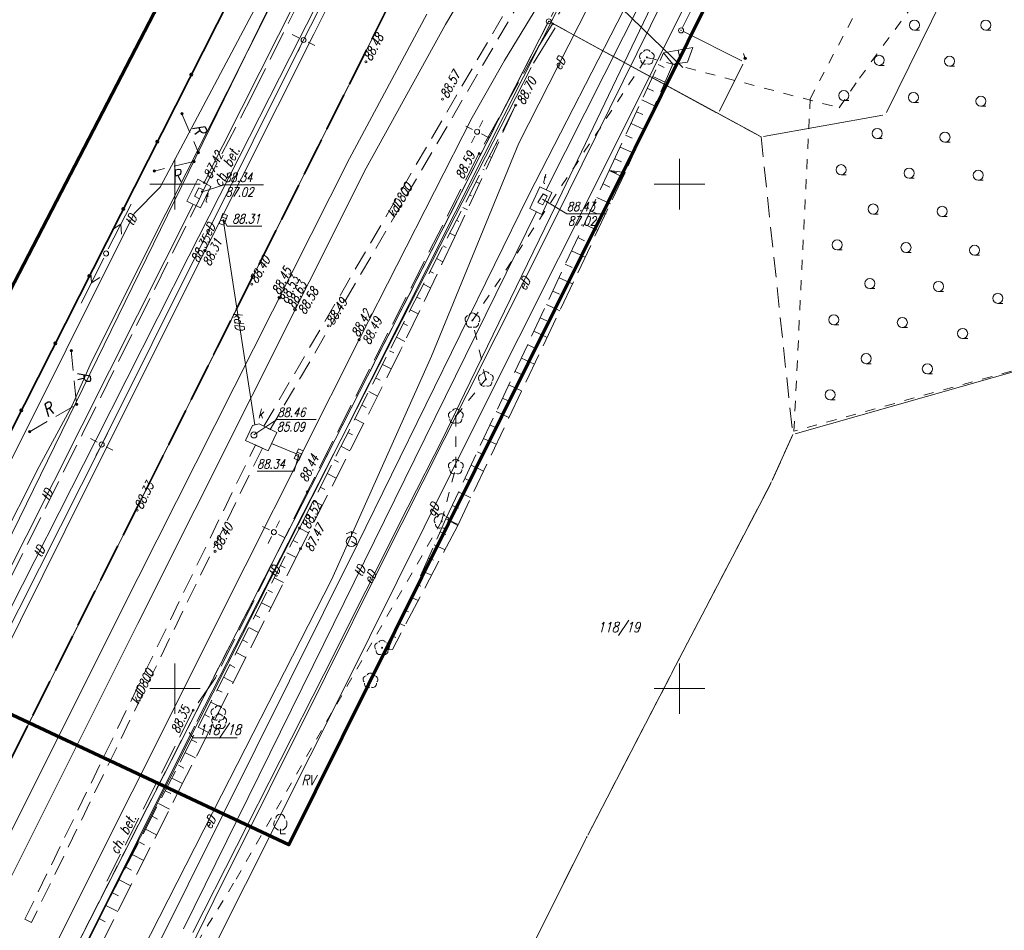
# Model space of a CAD drawing. Extents: x 7506644 to 7509529, y 5798919 to 5803521.
# Tile 6 of 25: x 7507435 to 7507532, y 5799376 to 5799466. Entities that reach past the tile are written whole.
import ezdxf

# ---------------------------------------------------------------- set-up
doc = ezdxf.new("R2010")
doc.units = 0
doc.header["$MEASUREMENT"] = 0
for name, pattern in [('4001', [0]), ('4002', [2, 1, -1]), ('4003', [3, 2, -1]), ('4004', [4, 3, -1]), ('4010', [5, 3, -2]), ('4214', [5, 3, -2]), ('4220', [3, 2, -1]), ('4230', [2, 1, -1])]:
    doc.linetypes.add(name, pattern=pattern)
doc.layers.get('0').update_dxf_attribs({"linetype": 'CONTINUOUS', "lineweight": 18})
for name, color, linetype, lineweight in [('1', 7, 'CONTINUOUS', 18), ('1001_znak_oznaczajacy_punkt_zal', 7, 'CONTINUOUS', 18), ('1135_siatka_kwadratow_znak_wewn', 7, 'CONTINUOUS', 18), ('1281_kropka_ogrodzenia', 7, 'CONTINUOUS', 35), ('1352_reklama_lub_tablica_inform', 7, 'CONTINUOUS', 18), ('1361_PODPORA_PRZEWODU_LUB_LATAR', 7, 'CONTINUOUS', 18), ('1363_LATARNIA', 7, 'CONTINUOUS', 18), ('1366_LINIA_NAPOWIETRZNA_ENN', 1, 'CONTINUOUS', 18), ('1422_DRZEWO_LISCIASTE_POMIERZON', 104, 'CONTINUOUS', 18), ('1432_drzewo_lisciaste__znak_pio', 104, 'CONTINUOUS', 18), ('1434_ZAKRZEWIENIE__SYMBOL_', 104, 'CONTINUOUS', 18), ('1706_wlaz_okragly', 7, 'CONTINUOUS', 18), ('1718_HYDRANT', 5, 'CONTINUOUS', 18), ('1728_KRATKA_SCIEKOWA', 7, 'CONTINUOUS', 18), ('2352_reklama_lub_tablica_inform', 7, 'CONTINUOUS', 18), ('4281_OGRODZENIE_ZNAK_LINIOWY', 7, 'CONTINUOUS', 35), ('4352_REKLAMA_LUB_TABLICA_INFORM', 7, 'CONTINUOUS', 18), ('4366_LINIA_NAPOWIETRZNA_ENN_ZNA', 1, 'CONTINUOUS', 18), ('4512_KRAWEZNIK', 7, 'CONTINUOUS', 18), ('4513_KRAWEDZ_CHODNIKA', 7, 'CONTINUOUS', 18), ('4711_WODA_OS_PRZEWODU', 5, 'CONTINUOUS', 18), ('4721_OS_PRZEWODU_KANALIZACYJNEG', 14, 'CONTINUOUS', 18), ('4761_ENERGIA_PRZEWOD_-_OS', 1, 'CONTINUOUS', 18), ('5171_ZAKRES_PRACY_GEODEZYJNEJ', 3, 'CONTINUOUS', 70), ('5432_LAS_LISCIASTY', 104, 'CONTINUOUS', 18), ('5434_ZAKRZEWIENIE', 104, 'CONTINUOUS', 18), ('5721_KANALIZACJA_-_OBRYS_OBUDOW', 14, 'CONTINUOUS', 18), ('5722_KOMORA_NA_PRZEWODZIE_KANAL', 14, 'CONTINUOUS', 18), ('5753_TELEFON_-_ARMATURA_OBRYS', 7, 'CONTINUOUS', 18), ('6352', 7, 'CONTINUOUS', 18), ('6721', 14, 'CONTINUOUS', 18), ('6761', 1, 'CONTINUOUS', 18)]:
    doc.layers.add(name, color=color, linetype=linetype, lineweight=lineweight)
for name, color, linetype, lineweight, true_color in [('1246_GRANICZNIK', 7, 'CONTINUOUS', 18, 0x008000), ('1756_PIKIETA_OKRESLAJACA_RZEDNE', 7, 'CONTINUOUS', 18, 0xff9100), ('1811_PIKIETA_DO_0_01M', 7, 'CONTINUOUS', 18, 0xab744f), ('4741_GAZ_OS_PRZEWODU', 52, 'CONTINUOUS', 18, 0xbdbd00), ('4751_TELEFON_PRZEWOD_-_OS', 7, 'CONTINUOUS', 18, 0xff9100), ('5214_OBREB', 7, '4214', 35, 0x008000), ('5216_DZIALKA', 7, 'CONTINUOUS', 18, 0x008000), ('5220_KONTUR_KLASYFIKACYJNY', 7, '4220', 18, 0x008000), ('5230_KONTUR_UZYTKU_GRUNTOWEGO', 7, '4230', 18, 0x008000), ('5752_KOMORA_TELEFON_OBRYS', 7, 'CONTINUOUS', 18, 0xff9100), ('5852_SKARPA_NIEUMOCNIONA', 7, 'CONTINUOUS', 18, 0xab744f), ('6216', 7, 'CONTINUOUS', 18, 0x008000), ('6220', 7, 'CONTINUOUS', 18, 0x008000), ('6741', 52, 'CONTINUOUS', 18, 0xbdbd00), ('6750', 7, 'CONTINUOUS', 18, 0xff9100), ('6751', 7, 'CONTINUOUS', 18, 0xff9100), ('6801', 7, 'CONTINUOUS', 18, 0xab744f)]:
    doc.layers.add(name, color=color, linetype=linetype, lineweight=lineweight, true_color=true_color)
doc.styles.get("Standard").update_dxf_attribs({"font": 'simplex.shx'})

# ---------------------------------------------------------------- blocks, each defined once
blk = doc.blocks.new('1718')
at = {"layer": '1718_HYDRANT', "linetype": 'Continuous'}
for p, q in [((0, 2), (-1, 1.5)), ((0, 1), (0, 2)), ((0, 2), (1, 1.5))]:
    blk.add_line(p, q, dxfattribs=at)
blk.add_circle((0, 0), 1, dxfattribs=at)
blk = doc.blocks.new('1001')
at = {"layer": '1001_znak_oznaczajacy_punkt_zal', "linetype": 'Continuous'}
blk.add_line((0, 0), (0, 0), dxfattribs=at)
blk = doc.blocks.new('1756')
at = {"layer": '1756_PIKIETA_OKRESLAJACA_RZEDNE', "linetype": 'Continuous'}
for radius in [0.16, 0.08]:
    blk.add_circle((0, 0), radius, dxfattribs=at)
blk = doc.blocks.new('1246')
at = {"layer": '1246_GRANICZNIK', "linetype": 'Continuous'}
for radius in [0.5, 0.05]:
    blk.add_circle((0, 0), radius, dxfattribs=at)
blk = doc.blocks.new('1432')
at = {"layer": '1432_drzewo_lisciaste__znak_pio', "linetype": 'Continuous'}
for q in [(0, 1), (1, 0)]:
    blk.add_line((0, 0), q, dxfattribs=at)
for centre, radius, start, end in [((0, 2), 1.3, 150, 260), ((0, 3), 0.9, 0, 180), ((0, 2), 1.3, 280, 30)]:
    blk.add_arc(centre, radius, start, end, dxfattribs=at)
blk = doc.blocks.new('1422')
at = {"layer": '1422_DRZEWO_LISCIASTE_POMIERZON', "linetype": 'Continuous'}
blk.add_circle((0, 0), 0.1, dxfattribs=at)
for centre, start, end in [((-0.71, 0.23), 102.5, 221.75), ((0, 0.75), 30.19, 149.77), ((0.71, 0.23), 318.3, 77.49), ((-0.44, -0.61), 174.33, 293.45), ((0.44, -0.61), 246.24, 5.74)]:
    blk.add_arc(centre, 0.75, start, end, dxfattribs=at)
blk = doc.blocks.new('1281')
at = {"layer": '1281_kropka_ogrodzenia', "linetype": 'Continuous'}
for radius in [0.24, 0.16, 0.08]:
    blk.add_circle((0, 0), radius, dxfattribs=at)
blk = doc.blocks.new('2352')
at = {"layer": '2352_reklama_lub_tablica_inform', "linetype": 'Continuous'}
blk.add_line((0, 0), (0, 1), dxfattribs=at)
blk = doc.blocks.new('1352')
at = {"layer": '1352_reklama_lub_tablica_inform', "linetype": 'Continuous'}
for radius in [0.24, 0.16, 0.08]:
    blk.add_circle((0, 0), radius, dxfattribs=at)
blk = doc.blocks.new('1811')
at = {"layer": '1811_PIKIETA_DO_0_01M', "color": 7, "linetype": 'Continuous'}
blk.add_circle((0, 0), 0.2, dxfattribs=at)
blk = doc.blocks.new('1728')
at = {"layer": '1728_KRATKA_SCIEKOWA', "linetype": 'Continuous'}
for p, q in [((-1.05, 0.5), (1.05, 0.5)), ((-1.05, -0.5), (-1.05, 0.5)), ((-0.35, 0.5), (-0.35, -0.5)), ((0.35, 0.5), (0.35, -0.5)), ((1.05, 0.5), (1.05, -0.5)), ((1.05, -0.5), (-1.05, -0.5))]:
    blk.add_line(p, q, dxfattribs=at)
blk = doc.blocks.new('1706')
at = {"layer": '1706_wlaz_okragly', "linetype": 'Continuous'}
blk.add_circle((0, 0), 0.6, dxfattribs=at)
blk = doc.blocks.new('1366')
at = {"layer": '1366_LINIA_NAPOWIETRZNA_ENN', "linetype": 'Continuous'}
for p, q in [((0, 1), (0, 11)), ((-1, 4.8), (0, 6.5)), ((1, 4.8), (0, 6.5))]:
    blk.add_line(p, q, dxfattribs=at)
blk = doc.blocks.new('1361')
at = {"layer": '1361_PODPORA_PRZEWODU_LUB_LATAR', "linetype": 'Continuous'}
blk.add_circle((0, 0), 0.5, dxfattribs=at)
blk = doc.blocks.new('1363')
for p, q in [((0, 1), (0, 2.5)), ((-1, 0), (-2.5, 0)), ((2.5, 0), (1, 0)), ((0, -2.5), (0, -1))]:
    blk.add_line(p, q)
blk.add_circle((0, 0), 0.5)
blk = doc.blocks.new('1434')
at = {"layer": '1434_ZAKRZEWIENIE__SYMBOL_', "linetype": 'Continuous'}
blk.add_line((0, -1), (1, -1), dxfattribs=at)
blk.add_circle((0, 0), 1, dxfattribs=at)
blk = doc.blocks.new('1135')
at = {"layer": '1135_siatka_kwadratow_znak_wewn', "linetype": 'Continuous'}
for p, q in [((0, 5), (0, -5)), ((-5, 0), (5, 0))]:
    blk.add_line(p, q, dxfattribs=at)

msp = doc.modelspace()

# ---------------------------------------------------------------- linework, layer by layer
at = {"linetype": 'Continuous'}
for q in [(7507457.828, 5799425.149), (7507463.998, 5799426.673)]:
    msp.add_line((7507460.099, 5799426.673), q, dxfattribs=at)
at = {"layer": '4281_OGRODZENIE_ZNAK_LINIOWY', "linetype": '4001'}
msp.add_line((7507421.31, 5799400.96), (7507465.08, 5799487.48), dxfattribs=at)
at = {"layer": '4352_REKLAMA_LUB_TABLICA_INFORM', "linetype": '4003'}
for p, q in [((7507450.69, 5799456.98), (7507452.32, 5799453.12)), ((7507451.88, 5799452.24), (7507447.96, 5799451.3)), ((7507439.73, 5799433.51), (7507440.25, 5799428.17)), ((7507435.6, 5799425.46), (7507440.25, 5799428.17))]:
    msp.add_line(p, q, dxfattribs=at)
at = {"layer": '4512_KRAWEZNIK', "linetype": '4001'}
for p, q in [((7507463.765, 5799464.877), (7507475.268, 5799487.866)), ((7507493.961, 5799480.922), (7507482.666, 5799462.261)), ((7507483.987, 5799478.042), (7507476.81, 5799465.821)), ((7507467.284, 5799452.561), (7507474.97, 5799466.841)), ((7507476.81, 5799465.821), (7507468.934, 5799451.601)), ((7507453.005, 5799443.411), (7507463.765, 5799464.877)), ((7507482.666, 5799462.261), (7507479.449, 5799456.624)), ((7507479.449, 5799456.624), (7507468.242, 5799434.611)), ((7507444.455, 5799407.201), (7507467.284, 5799452.561)), ((7507468.934, 5799451.601), (7507446.315, 5799406.462)), ((7507441.351, 5799420.118), (7507453.005, 5799443.411)), ((7507468.242, 5799434.611), (7507456.967, 5799412.129)), ((7507430.28, 5799397.92), (7507441.351, 5799420.118)), ((7507456.967, 5799412.129), (7507445.759, 5799389.757)), ((7507406.678, 5799331.722), (7507444.455, 5799407.201)), ((7507446.315, 5799406.462), (7507408.518, 5799330.903)), ((7507445.759, 5799389.757), (7507434.548, 5799367.435))]:
    msp.add_line(p, q, dxfattribs=at)
at = {"layer": '4513_KRAWEDZ_CHODNIKA', "linetype": '4004'}
for p, q in [((7507498.01, 5799483), (7507485.99, 5799463.58)), ((7507457.64, 5799458.78), (7507464.1, 5799471.73)), ((7507485.99, 5799463.58), (7507480.15, 5799453.06)), ((7507452.82, 5799449.44), (7507457.64, 5799458.78)), ((7507480.15, 5799453.06), (7507463.11, 5799419.51)), ((7507451.94, 5799448.8), (7507452.38, 5799449.65)), ((7507452.38, 5799449.65), (7507452.82, 5799449.44)), ((7507440.84, 5799425.25), (7507452.43, 5799448.55)), ((7507452.43, 5799448.55), (7507451.94, 5799448.8)), ((7507430, 5799403.55), (7507440.84, 5799425.25)), ((7507463.11, 5799419.51), (7507457.72, 5799408.48)), ((7507457.72, 5799408.48), (7507454.01, 5799401.06)), ((7507454.01, 5799401.06), (7507451.81, 5799397.87)), ((7507451.81, 5799397.87), (7507443.26, 5799380.91))]:
    msp.add_line(p, q, dxfattribs=at)
at = {"layer": '4711_WODA_OS_PRZEWODU', "linetype": '4001'}
for p, q in [((7507485.053, 5799448.944), (7507517.717, 5799512.625)), ((7507468.071, 5799414.244), (7507485.053, 5799448.944)), ((7507425.135, 5799328.065), (7507468.071, 5799414.244)), ((7507468.071, 5799414.244), (7507467.481, 5799414.584))]:
    msp.add_line(p, q, dxfattribs=at)
at = {"layer": '4721_OS_PRZEWODU_KANALIZACYJNEG', "linetype": '4001'}
for p, q in [((7507491.17, 5799470.46), (7507500.33, 5799461.57)), ((7507454.79, 5799446.51), (7507457.92, 5799426.14)), ((7507462.27, 5799423.18), (7507459.58, 5799424.3))]:
    msp.add_line(p, q, dxfattribs=at)
at = {"layer": '4741_GAZ_OS_PRZEWODU', "linetype": '4001'}
for p, q in [((7507497.39, 5799461.41), (7507512.1, 5799491.04)), ((7507491.97, 5799450.53), (7507497.39, 5799461.41)), ((7507480.1, 5799426.9), (7507491.97, 5799450.53)), ((7507466.6, 5799399.72), (7507480.1, 5799426.9)), ((7507453.8, 5799374.22), (7507466.6, 5799399.72))]:
    msp.add_line(p, q, dxfattribs=at)
at = {"layer": '4751_TELEFON_PRZEWOD_-_OS', "linetype": '4001'}
for p, q in [((7507452.89, 5799450.15), (7507478.24, 5799500.4)), ((7507479.8, 5799498.88), (7507462.38, 5799464.49)), ((7507499.76, 5799475.16), (7507486.77, 5799449.43)), ((7507448.55, 5799449.7), (7507460.41, 5799472.07)), ((7507489.44, 5799470.38), (7507480.61, 5799452.83)), ((7507462.38, 5799464.49), (7507451.36, 5799442.87)), ((7507480.61, 5799452.83), (7507463.59, 5799419.01)), ((7507445.97, 5799447.09), (7507448.55, 5799449.7)), ((7507422.92, 5799390.56), (7507451.79, 5799448)), ((7507418.75, 5799392.63), (7507445.97, 5799447.09)), ((7507485.81, 5799447.28), (7507464.76, 5799404.43)), ((7507451.36, 5799442.87), (7507442.15, 5799424.64)), ((7507442.15, 5799424.64), (7507421.8, 5799384.46)), ((7507463.59, 5799419.01), (7507452.33, 5799396.75)), ((7507464.76, 5799404.43), (7507450.85, 5799376.2)), ((7507452.33, 5799396.75), (7507439.14, 5799370.52))]:
    msp.add_line(p, q, dxfattribs=at)
at = {"layer": '4761_ENERGIA_PRZEWOD_-_OS', "linetype": '4001'}
for p, q in [((7507480.78, 5799500.12), (7507462.74, 5799464.29)), ((7507501.48, 5799474.54), (7507487.65, 5799446.51)), ((7507487.21, 5799446.78), (7507498.9, 5799471.23)), ((7507491.01, 5799467.71), (7507484.08, 5799454.08)), ((7507449.08, 5799447.08), (7507459.23, 5799467.21)), ((7507462.74, 5799464.29), (7507442.74, 5799424.2)), ((7507484.08, 5799454.08), (7507475.41, 5799432.94)), ((7507441.72, 5799432.39), (7507449.08, 5799447.08)), ((7507478.69, 5799429.26), (7507487.21, 5799446.78)), ((7507487.65, 5799446.51), (7507478.93, 5799429.14)), ((7507439.8, 5799428.05), (7507441.72, 5799432.39)), ((7507475.41, 5799432.94), (7507465.54, 5799410.85)), ((7507476.55, 5799424.78), (7507478.69, 5799429.26)), ((7507478.93, 5799429.14), (7507476.67, 5799424.71)), ((7507436.54, 5799422.01), (7507439.8, 5799428.05)), ((7507476.67, 5799424.71), (7507470.38, 5799412.17)), ((7507473.09, 5799417.99), (7507476.55, 5799424.78)), ((7507442.74, 5799424.2), (7507422.93, 5799384.87)), ((7507426.45, 5799402.06), (7507436.54, 5799422.01)), ((7507464.74, 5799401.39), (7507473.09, 5799417.99)), ((7507470.38, 5799412.17), (7507464.92, 5799401.2)), ((7507465.54, 5799410.85), (7507454.62, 5799389.44)), ((7507451.77, 5799375.84), (7507464.74, 5799401.39)), ((7507464.92, 5799401.2), (7507453.84, 5799379)), ((7507454.62, 5799389.44), (7507442.73, 5799366.15)), ((7507453.84, 5799379), (7507440.9, 5799352.41))]:
    msp.add_line(p, q, dxfattribs=at)
at = {"layer": '5171_ZAKRES_PRACY_GEODEZYJNEJ', "linetype": '4001'}
msp.add_lwpolyline([(7507441.381, 5799618.651), (7507550.911, 5799564.995), (7507461.289, 5799384.525), (7507416.14, 5799405.708), (7507450.21, 5799471.417), (7507382.997, 5799500.645), (7507441.381, 5799618.651)], dxfattribs=at)
at = {"layer": '5214_OBREB', "linetype": '4010'}
for points in [[(7506941.86, 5799851.5), (7507513.8, 5799552.72), (7507400.06, 5799325.82), (7507201.63, 5798931.14), (7507195.64, 5798919.23), (7507163.99, 5798944.12), (7507130.84, 5798962.72), (7507063.89, 5798992.75), (7507053.14, 5799007.6), (7507044.88, 5799035.14), (7507037.13, 5799045.14), (7507005.54, 5799054.24), (7506958.94, 5799055.53), (7506768.44, 5799129.49), (7506956.27, 5799490.74), (7506957.45, 5799622.62), (7506950.92, 5799783.61), (7506941.86, 5799851.5)], [(7507622.96, 5799765.71), (7507636.06, 5799762.71), (7507833.44, 5799714.55), (7508255.64, 5799610.41), (7508265.61, 5799606.74), (7508557.8, 5799532.04), (7508568.25, 5799529.29), (7508560.95, 5799527.44), (7508372.63, 5799473.61), (7508354.23, 5799469.56), (7508208.4, 5799427.14), (7508126.76, 5799403.73), (7508080.37, 5799392.13), (7508065.52, 5799391.22), (7507865.1, 5799340.7), (7507593.19, 5799272.16), (7507566.75, 5799275.5), (7507542.45, 5799287.05), (7507413.16, 5799321.87), (7507400.06, 5799325.82), (7507513.8, 5799552.72), (7507622.96, 5799765.71)]]:
    msp.add_lwpolyline(points, dxfattribs=at)
at = {"layer": '5216_DZIALKA', "linetype": '4001'}
for p, q in [((7507513.688, 5799552.497), (7507400.172, 5799326.043)), ((7507400.172, 5799326.043), (7507513.688, 5799552.497)), ((7507465.087, 5799487.607), (7507400.843, 5799360.273)), ((7507400.843, 5799360.273), (7507465.087, 5799487.607)), ((7507468.39, 5799486.105), (7507388.7, 5799322.985)), ((7507388.7, 5799322.985), (7507468.39, 5799486.105)), ((7507510.269, 5799485.546), (7507500.261, 5799465.464)), ((7507500.261, 5799465.464), (7507510.269, 5799485.546)), ((7507706.64, 5799480.762), (7507511.46, 5799425.258)), ((7507520.491, 5799457.104), (7507529.729, 5799475.846)), ((7507529.729, 5799475.846), (7507520.491, 5799457.104)), ((7507415.524, 5799326.093), (7507486.926, 5799465.917)), ((7507486.926, 5799465.917), (7507415.524, 5799326.093)), ((7507487.68, 5799465.507), (7507485.53, 5799461.993)), ((7507485.53, 5799461.993), (7507487.68, 5799465.507)), ((7507487.259, 5799466.02), (7507487.591, 5799465.84)), ((7507503.61, 5799457.12), (7507487.26, 5799466.02)), ((7507488.03, 5799465.6), (7507507.85, 5799454.81)), ((7507500.374, 5799465.128), (7507506.166, 5799462.232)), ((7507506.166, 5799462.232), (7507500.374, 5799465.128)), ((7507485.286, 5799461.557), (7507452.174, 5799396.733)), ((7507452.174, 5799396.733), (7507485.286, 5799461.557)), ((7507506.278, 5799461.896), (7507503.942, 5799457.224)), ((7507503.942, 5799457.224), (7507506.278, 5799461.896)), ((7507507.85, 5799454.81), (7507504.05, 5799456.88)), ((7507508.316, 5799454.734), (7507520.134, 5799456.836)), ((7507520.134, 5799456.836), (7507508.316, 5799454.734)), ((7507511.118, 5799424.962), (7507509.222, 5799420.718)), ((7507509.004, 5799420.268), (7507499.236, 5799401.562)), ((7507499.005, 5799401.118), (7507490.895, 5799385.462)), ((7507451.948, 5799396.286), (7507416.712, 5799325.794)), ((7507416.712, 5799325.794), (7507451.948, 5799396.286)), ((7507490.668, 5799385.016), (7507482.872, 5799369.424))]:
    msp.add_line(p, q, dxfattribs=at)
at = {"layer": '5220_KONTUR_KLASYFIKACYJNY', "linetype": '4003'}
msp.add_lwpolyline([(7507487.04, 5799466.14), (7507503.83, 5799457), (7507508.07, 5799454.69), (7507511.22, 5799425.19), (7507509.12, 5799420.49), (7507499.12, 5799401.34), (7507490.78, 5799385.24), (7507482.76, 5799369.2), (7507474.67, 5799353.41), (7507466.95, 5799337.23), (7507455.8, 5799315.73), (7507415.41, 5799325.87), (7507487.04, 5799466.14)], dxfattribs=at)
at = {"layer": '5230_KONTUR_UZYTKU_GRUNTOWEGO', "linetype": '4002'}
for points in [[(7507505.82, 5799556.89), (7507513.8, 5799552.72), (7507400.06, 5799325.82), (7507201.63, 5798931.14)], [(7507356.22, 5799262.5), (7507382.81, 5799317.13), (7507384.33, 5799324.72), (7507385.15, 5799328.81), (7507390.98, 5799342.43), (7507399.43, 5799360.39), (7507400.73, 5799360.05), (7507465.2, 5799487.83), (7507468.5, 5799486.33), (7507485.94, 5799521.29), (7507485.32, 5799521.69), (7507498.36, 5799548.76), (7507505.82, 5799556.89)], [(7507523.9, 5799538.31), (7507511.4, 5799513.82), (7507487.04, 5799466.14), (7507415.41, 5799325.87), (7507413.16, 5799321.87), (7507400.06, 5799325.82), (7507513.8, 5799552.72)], [(7507366.42, 5799548.1), (7507381.21, 5799540.8), (7507387.11, 5799537.78), (7507399.03, 5799531.88), (7507427.1, 5799517.85), (7507422.19, 5799507.63), (7507465.2, 5799487.83), (7507400.73, 5799360.05), (7507399.43, 5799360.39), (7507390.98, 5799342.43), (7507385.15, 5799328.81), (7507376.53, 5799332.59)]]:
    msp.add_lwpolyline(points, dxfattribs=at)
at = {"layer": '5432_LAS_LISCIASTY', "linetype": '4002'}
msp.add_lwpolyline([(7507455.54, 5799315.63), (7507429.98, 5799322.41), (7507427.49, 5799323.59), (7507435.82, 5799347.59), (7507436.46, 5799349.17), (7507456.07, 5799381.12), (7507476.42, 5799416.58), (7507477.83, 5799421.98), (7507477.83, 5799427), (7507480.81, 5799430.67), (7507479.48, 5799436.49), (7507496.76, 5799462.57), (7507515.8, 5799457.58), (7507517.82, 5799460.5), (7507531.21, 5799478.8), (7507542.43, 5799487.9), (7507573.21, 5799490.87)], dxfattribs=at)
at = {"layer": '5434_ZAKRZEWIENIE', "linetype": '4002'}
msp.add_lwpolyline([(7507511.33, 5799425.52), (7507512.94, 5799458.46), (7507523.36, 5799478.26), (7507527.17, 5799478.72), (7507534.41, 5799493.18), (7507519.88, 5799505.25), (7507529.97, 5799525.45), (7507529.77, 5799530.16), (7507536.26, 5799542.4), (7507538.21, 5799542.08), (7507648.36, 5799570.7), (7507605.74, 5799452.07), (7507548.31, 5799435.73), (7507511.33, 5799425.52)], dxfattribs=at)
at = {"layer": '5721_KANALIZACJA_-_OBRYS_OBUDOW', "linetype": '4003'}
for points in [[(7507486.03, 5799471.27), (7507459.44, 5799425.7), (7507458.81, 5799426.02), (7507485.38, 5799471.63), (7507486.03, 5799471.27)], [(7507458.66, 5799423.85), (7507435.78, 5799376.81), (7507435.13, 5799377.15), (7507457.97, 5799424.16), (7507458.66, 5799423.85)]]:
    msp.add_lwpolyline(points, dxfattribs=at)
at = {"layer": '5722_KOMORA_NA_PRZEWODZIE_KANAL', "linetype": '4001'}
msp.add_lwpolyline([(7507457.67, 5799426.08), (7507458.34, 5799426.25), (7507460.08, 5799425.39), (7507459.24, 5799423.58), (7507457, 5799424.61), (7507457.67, 5799426.08)], dxfattribs=at)
at = {"layer": '5752_KOMORA_TELEFON_OBRYS', "linetype": '4001'}
for points in [[(7507453.55, 5799449.78), (7507452.54, 5799447.64), (7507451.18, 5799448.3), (7507452.27, 5799450.49), (7507453.55, 5799449.78)], [(7507487.33, 5799449.16), (7507486.36, 5799447), (7507485.16, 5799447.6), (7507486.14, 5799449.74), (7507487.33, 5799449.16)]]:
    msp.add_lwpolyline(points, dxfattribs=at)
at = {"layer": '5753_TELEFON_-_ARMATURA_OBRYS', "linetype": '4001'}
for points in [[(7507452.38, 5799449.65), (7507452.82, 5799449.44), (7507452.43, 5799448.55), (7507451.94, 5799448.8), (7507452.38, 5799449.65)], [(7507485.97, 5799448.18), (7507486.47, 5799449.04), (7507486.89, 5799448.82), (7507486.44, 5799447.96), (7507485.97, 5799448.18)]]:
    msp.add_lwpolyline(points, dxfattribs=at)
at = {"layer": '5852_SKARPA_NIEUMOCNIONA', "linetype": '4001'}
for p, q in [((7507499.865, 5799463.285), (7507499.982, 5799462.645)), ((7507497.882, 5799461.853), (7507498.48, 5799461.578)), ((7507497.344, 5799460.686), (7507498.56, 5799460.125)), ((7507496.806, 5799459.519), (7507497.424, 5799459.234)), ((7507496.268, 5799458.352), (7507497.526, 5799457.772)), ((7507495.73, 5799457.185), (7507496.369, 5799456.89)), ((7507483.107, 5799456.563), (7507483.135, 5799456.548)), ((7507495.192, 5799456.018), (7507496.492, 5799455.419)), ((7507482.455, 5799455.295), (7507482.564, 5799455.239)), ((7507494.654, 5799454.851), (7507495.314, 5799454.547)), ((7507481.803, 5799454.027), (7507481.884, 5799453.985)), ((7507481.15, 5799452.76), (7507481.368, 5799452.648)), ((7507494.116, 5799453.684), (7507495.457, 5799453.066)), ((7507493.578, 5799452.517), (7507494.259, 5799452.203)), ((7507480.497, 5799451.492), (7507480.634, 5799451.422)), ((7507493.04, 5799451.35), (7507494.406, 5799450.709)), ((7507493.04, 5799451.35), (7507493.775, 5799451.139)), ((7507479.845, 5799450.225), (7507480.172, 5799450.057)), ((7507492.417, 5799450.023), (7507493.098, 5799449.704)), ((7507479.192, 5799448.957), (7507479.383, 5799448.859)), ((7507491.795, 5799448.695), (7507493.15, 5799448.06)), ((7507478.54, 5799447.69), (7507478.976, 5799447.465)), ((7507491.172, 5799447.368), (7507491.847, 5799447.052)), ((7507477.888, 5799446.423), (7507478.133, 5799446.296)), ((7507490.549, 5799446.041), (7507491.893, 5799445.41)), ((7507477.235, 5799445.155), (7507477.78, 5799444.874)), ((7507489.927, 5799444.713), (7507490.596, 5799444.4)), ((7507476.583, 5799443.888), (7507476.875, 5799443.737)), ((7507489.304, 5799443.386), (7507490.636, 5799442.761)), ((7507475.93, 5799442.62), (7507476.552, 5799442.3)), ((7507488.681, 5799442.059), (7507489.345, 5799441.748)), ((7507475.277, 5799441.353), (7507475.607, 5799441.183)), ((7507474.625, 5799440.085), (7507475.322, 5799439.726)), ((7507488.058, 5799440.732), (7507489.38, 5799440.112)), ((7507487.436, 5799439.404), (7507488.094, 5799439.096)), ((7507473.973, 5799438.817), (7507474.339, 5799438.629)), ((7507473.32, 5799437.55), (7507474.092, 5799437.155)), ((7507486.813, 5799438.077), (7507488.123, 5799437.462)), ((7507472.633, 5799436.198), (7507473.036, 5799435.993)), ((7507486.19, 5799436.75), (7507486.843, 5799436.444)), ((7507485.568, 5799435.422), (7507486.867, 5799434.813)), ((7507471.946, 5799434.846), (7507472.784, 5799434.42)), ((7507471.259, 5799433.494), (7507471.69, 5799433.275)), ((7507484.945, 5799434.095), (7507485.592, 5799433.792)), ((7507484.322, 5799432.768), (7507485.61, 5799432.163)), ((7507470.572, 5799432.143), (7507471.438, 5799431.703)), ((7507483.7, 5799431.44), (7507484.341, 5799431.14)), ((7507469.886, 5799430.791), (7507470.32, 5799430.57)), ((7507469.199, 5799429.439), (7507470.072, 5799428.995)), ((7507483.077, 5799430.113), (7507484.354, 5799429.514)), ((7507482.454, 5799428.786), (7507483.09, 5799428.488)), ((7507468.512, 5799428.087), (7507468.95, 5799427.864)), ((7507481.832, 5799427.458), (7507483.097, 5799426.865)), ((7507467.825, 5799426.735), (7507468.706, 5799426.287)), ((7507481.209, 5799426.131), (7507481.839, 5799425.836)), ((7507467.138, 5799425.383), (7507467.58, 5799425.158)), ((7507480.586, 5799424.804), (7507481.841, 5799424.215)), ((7507466.451, 5799424.031), (7507467.34, 5799423.58)), ((7507479.963, 5799423.477), (7507480.588, 5799423.184)), ((7507465.764, 5799422.679), (7507466.21, 5799422.453)), ((7507479.341, 5799422.149), (7507480.584, 5799421.566)), ((7507465.078, 5799421.327), (7507465.973, 5799420.872)), ((7507478.718, 5799420.822), (7507479.337, 5799420.532)), ((7507464.391, 5799419.976), (7507464.84, 5799419.747)), ((7507463.704, 5799418.624), (7507464.607, 5799418.165)), ((7507478.095, 5799419.495), (7507479.327, 5799418.917)), ((7507477.473, 5799418.167), (7507478.086, 5799417.88)), ((7507463.017, 5799417.272), (7507463.47, 5799417.041)), ((7507476.85, 5799416.84), (7507477.448, 5799416.527)), ((7507476.85, 5799416.84), (7507478.071, 5799416.267)), ((7507462.33, 5799415.92), (7507463.241, 5799415.457)), ((7507461.703, 5799414.687), (7507462.16, 5799414.454)), ((7507476.273, 5799415.542), (7507476.849, 5799415.286)), ((7507475.696, 5799414.244), (7507476.76, 5799413.771)), ((7507461.076, 5799413.454), (7507461.997, 5799412.986)), ((7507475.119, 5799412.946), (7507475.608, 5799412.729)), ((7507460.449, 5799412.221), (7507460.913, 5799411.985)), ((7507459.822, 5799410.987), (7507460.756, 5799410.513)), ((7507474.542, 5799411.648), (7507475.432, 5799411.252)), ((7507473.965, 5799410.35), (7507474.367, 5799410.171)), ((7507459.196, 5799409.754), (7507459.666, 5799409.515)), ((7507473.388, 5799409.052), (7507474.104, 5799408.734)), ((7507458.569, 5799408.521), (7507459.516, 5799408.04)), ((7507457.942, 5799407.288), (7507458.419, 5799407.046)), ((7507472.811, 5799407.754), (7507473.126, 5799407.614)), ((7507457.315, 5799406.055), (7507458.275, 5799405.567)), ((7507472.234, 5799406.456), (7507472.776, 5799406.215)), ((7507471.657, 5799405.158), (7507471.885, 5799405.057)), ((7507456.688, 5799404.822), (7507457.172, 5799404.576)), ((7507456.061, 5799403.589), (7507457.035, 5799403.094)), ((7507455.434, 5799402.356), (7507455.925, 5799402.106)), ((7507454.808, 5799401.123), (7507455.795, 5799400.621)), ((7507454.181, 5799399.889), (7507454.678, 5799399.637)), ((7507453.554, 5799398.656), (7507454.554, 5799398.148)), ((7507452.927, 5799397.423), (7507453.431, 5799397.167)), ((7507452.3, 5799396.19), (7507453.31, 5799395.668)), ((7507451.647, 5799394.927), (7507452.16, 5799394.662)), ((7507450.994, 5799393.664), (7507452.036, 5799393.126)), ((7507450.341, 5799392.401), (7507450.87, 5799392.128)), ((7507449.689, 5799391.139), (7507450.758, 5799390.586)), ((7507449.036, 5799389.876), (7507449.576, 5799389.597)), ((7507448.383, 5799388.613), (7507449.473, 5799388.049)), ((7507447.73, 5799387.35), (7507448.28, 5799387.066)), ((7507447.077, 5799386.087), (7507448.188, 5799385.513)), ((7507446.424, 5799384.824), (7507446.985, 5799384.534)), ((7507445.771, 5799383.561), (7507446.903, 5799382.976)), ((7507445.119, 5799382.299), (7507445.69, 5799382.003)), ((7507444.466, 5799381.036), (7507445.618, 5799380.44)), ((7507443.813, 5799379.773), (7507444.394, 5799379.472)), ((7507443.16, 5799378.51), (7507444.331, 5799377.898)), ((7507442.476, 5799377.202), (7507443.07, 5799376.892))]:
    msp.add_line(p, q, dxfattribs=at)
at = {"layer": '5852_SKARPA_NIEUMOCNIONA', "linetype": '4004'}
for points in [[(7507498.42, 5799463.02), (7507501.31, 5799463.55), (7507500.78, 5799462.1), (7507499.34, 5799461.9), (7507498.42, 5799463.02)], [(7507493.04, 5799451.35), (7507498.42, 5799463.02), (7507499.34, 5799461.9), (7507494.62, 5799451.16), (7507493.04, 5799451.35)], [(7507426.75, 5799347.12), (7507443.16, 5799378.51), (7507452.3, 5799396.19), (7507462.33, 5799415.92), (7507473.32, 5799437.55), (7507483.76, 5799457.83), (7507477.7, 5799444.7), (7507472.33, 5799433.47), (7507462.44, 5799413.87), (7507451.16, 5799391.38), (7507440.34, 5799370.02), (7507428.35, 5799346.27), (7507426.75, 5799347.12)], [(7507476.85, 5799416.84), (7507493.04, 5799451.35), (7507494.62, 5799451.16), (7507478.02, 5799416.16), (7507476.85, 5799416.84)], [(7507471.08, 5799403.86), (7507476.85, 5799416.84), (7507478.02, 5799416.16), (7507471.54, 5799403.87), (7507471.08, 5799403.86)]]:
    msp.add_lwpolyline(points, dxfattribs=at)
at = {"layer": '6216', "linetype": 'Continuous'}
for q in [(7507451.396, 5799395.647), (7507456.169, 5799395.135)]:
    msp.add_line((7507451.813, 5799395.135), q, dxfattribs=at)
at = {"layer": '6721', "linetype": 'Continuous'}
for p, q in [((7507455.185, 5799445.847), (7507454.794, 5799446.51)), ((7507455.185, 5799445.847), (7507458.602, 5799445.845)), ((7507461.82, 5799421.547), (7507462.266, 5799423.185)), ((7507458.134, 5799421.549), (7507461.82, 5799421.547))]:
    msp.add_line(p, q, dxfattribs=at)
at = {"layer": '6751', "linetype": 'Continuous'}
for p, q in [((7507454.886, 5799449.948), (7507452.698, 5799449.257)), ((7507454.886, 5799449.948), (7507458.788, 5799449.946)), ((7507488.831, 5799447.063), (7507486.43, 5799448.5)), ((7507488.831, 5799447.063), (7507492.733, 5799447.061))]:
    msp.add_line(p, q, dxfattribs=at)

# ---------------------------------------------------------------- block references
at = {"layer": '1135_siatka_kwadratow_znak_wewn', "xscale": 0.5, "yscale": 0.5}
for p in [(7507450, 5799450), (7507500, 5799450), (7507450, 5799400), (7507500, 5799400)]:
    msp.add_blockref('1135', p, dxfattribs=at)
at = {"layer": '1246_GRANICZNIK', "xscale": 0.5, "yscale": 0.5}
for p in [(7507487.04, 5799466.14), (7507500.15, 5799465.24)]:
    msp.add_blockref('1246', p, dxfattribs=at)
at = {"layer": '1363_LATARNIA'}
for p, xscale, yscale, rotation in [((7507462.74, 5799464.29), 0.4999999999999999, 0.4999999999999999, 154.20255), ((7507479.94, 5799455.2), 0.4999999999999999, 0.4999999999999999, 153.36577), ((7507442.74, 5799424.2), 0.5, 0.5, 152.403961), ((7507459.8, 5799415.51), 0.5, 0.5, 153.079004)]:
    msp.add_blockref('1363', p, dxfattribs=dict(at, xscale=xscale, yscale=yscale, rotation=rotation))
at = {"layer": '1422_DRZEWO_LISCIASTE_POMIERZON', "xscale": 0.5, "yscale": 0.5}
for p in [(7507496.76, 5799462.57), (7507479.48, 5799436.49), (7507480.81, 5799430.67), (7507477.83, 5799427), (7507477.83, 5799421.98), (7507476.42, 5799416.58), (7507470.52, 5799404.05), (7507469.37, 5799400.8), (7507454.3, 5799397.55), (7507454.38, 5799396.72)]:
    msp.add_blockref('1422', p, dxfattribs=at)
at = {"layer": '1432_drzewo_lisciaste__znak_pio', "xscale": 0.5, "yscale": 0.5}
msp.add_blockref('1432', (7507460.451, 5799385.613), dxfattribs=at)
at = {"layer": '1706_wlaz_okragly', "xscale": 0.5, "yscale": 0.5}
msp.add_blockref('1706', (7507457.828, 5799425.149), dxfattribs=at)
at = {"layer": '1718_HYDRANT', "xscale": 0.5, "yscale": 0.5}
msp.add_blockref('1718', (7507467.481, 5799414.584), dxfattribs=at)
at = {"layer": '1728_KRATKA_SCIEKOWA'}
for p, xscale, yscale, rotation in [((7507454.794, 5799446.51), 0.5, 0.5, 68.61396600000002), ((7507462.266, 5799423.185), 0.4999999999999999, 0.4999999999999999, 245.704021)]:
    msp.add_blockref('1728', p, dxfattribs=dict(at, xscale=xscale, yscale=yscale, rotation=rotation))
at = {"layer": '1756_PIKIETA_OKRESLAJACA_RZEDNE', "xscale": 0.5, "yscale": 0.5}
for p in [(7507452.89, 5799450.15), (7507452.698, 5799449.257)]:
    msp.add_blockref('1756', p, dxfattribs=at)
at = {"layer": '1811_PIKIETA_DO_0_01M', "color": 7, "xscale": 0.5, "yscale": 0.5}
for p in [(7507468.929, 5799462.125), (7507476.518, 5799458.432), (7507483.76, 5799457.83), (7507480.15, 5799453.05), (7507452.93, 5799443.43), (7507453.005, 5799443.411), (7507457.608, 5799440.085), (7507460.29, 5799438.773), (7507460.361, 5799438.721), (7507461.857, 5799437.595), (7507461.938, 5799437.542), (7507465.177, 5799435.959), (7507468.24, 5799434.57), (7507468.242, 5799434.611), (7507463.11, 5799419.51), (7507446.252, 5799417.692), (7507462.33, 5799415.92), (7507453.969, 5799413.611), (7507462.44, 5799413.87), (7507451.81, 5799397.87)]:
    msp.add_blockref('1811', p, dxfattribs=at)
at = {"layer": '2352_reklama_lub_tablica_inform', "xscale": 0.4999999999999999, "yscale": 0.4999999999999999, "rotation": 19.465402}
for name in ['2352', '1352']:
    msp.add_blockref(name, (7507506.5, 5799462.47), dxfattribs=at)
at = {"layer": '4281_OGRODZENIE_ZNAK_LINIOWY', "xscale": 0.5, "yscale": 0.5}
for p in [(7507451.612, 5799460.858), (7507448.245, 5799454.203), (7507444.878, 5799447.548), (7507441.512, 5799440.892), (7507438.145, 5799434.237), (7507434.778, 5799427.582)]:
    msp.add_blockref('1281', p, dxfattribs=at)
at = {"layer": '4352_REKLAMA_LUB_TABLICA_INFORM', "xscale": 0.5, "yscale": 0.5}
for p in [(7507450.69, 5799456.98), (7507452.32, 5799453.12), (7507451.88, 5799452.24), (7507447.96, 5799451.3), (7507439.73, 5799433.51), (7507440.25, 5799428.17), (7507440.25, 5799428.17), (7507435.6, 5799425.46)]:
    msp.add_blockref('1352', p, dxfattribs=at)
at = {"layer": '4366_LINIA_NAPOWIETRZNA_ENN_ZNA', "xscale": 0.5, "yscale": 0.5}
for name, rotation in [('1366', 333.054584), ('1361', 333.054584), ('1361', 333.440371), ('1366', 153.440371)]:
    msp.add_blockref(name, (7507443.17, 5799443.13), dxfattribs=dict(at, rotation=rotation))
at = {"layer": '5216_DZIALKA', "xscale": 0.5, "yscale": 0.5}
for p in [(7507487.04, 5799466.14), (7507487.04, 5799466.14), (7507487.04, 5799466.14), (7507487.04, 5799466.14), (7507487.04, 5799466.14), (7507487.04, 5799466.14), (7507487.81, 5799465.72), (7507487.81, 5799465.72), (7507487.81, 5799465.72), (7507487.81, 5799465.72), (7507500.15, 5799465.24), (7507500.15, 5799465.24), (7507500.15, 5799465.24), (7507500.15, 5799465.24), (7507485.4, 5799461.78), (7507485.4, 5799461.78), (7507485.4, 5799461.78), (7507485.4, 5799461.78), (7507506.39, 5799462.12), (7507506.39, 5799462.12), (7507506.39, 5799462.12), (7507506.39, 5799462.12), (7507503.83, 5799457), (7507503.83, 5799457), (7507503.83, 5799457), (7507503.83, 5799457), (7507520.38, 5799456.88), (7507520.38, 5799456.88), (7507520.38, 5799456.88), (7507520.38, 5799456.88), (7507508.07, 5799454.69), (7507508.07, 5799454.69), (7507508.07, 5799454.69), (7507508.07, 5799454.69), (7507511.22, 5799425.19), (7507511.22, 5799425.19), (7507509.12, 5799420.49), (7507509.12, 5799420.49), (7507499.12, 5799401.34), (7507499.12, 5799401.34), (7507452.06, 5799396.51), (7507452.06, 5799396.51), (7507452.06, 5799396.51), (7507452.06, 5799396.51), (7507490.78, 5799385.24), (7507490.78, 5799385.24)]:
    msp.add_blockref('1001', p, dxfattribs=at)
at = {"layer": '5434_ZAKRZEWIENIE', "xscale": 0.5, "yscale": 0.5}
for p in [(7507523.269, 5799465.77), (7507530.339, 5799465.768), (7507519.774, 5799462.275), (7507526.755, 5799462.185), (7507516.28, 5799458.78), (7507523.172, 5799458.601), (7507529.86, 5799458.218), (7507519.588, 5799455.018), (7507526.299, 5799454.658), (7507516.005, 5799451.434), (7507522.739, 5799451.097), (7507529.599, 5799450.886), (7507519.179, 5799447.537), (7507526.018, 5799447.306), (7507515.618, 5799443.977), (7507522.437, 5799443.725), (7507529.233, 5799443.449), (7507518.857, 5799440.144), (7507525.653, 5799439.869), (7507531.542, 5799438.687), (7507515.276, 5799436.563), (7507522.072, 5799436.289), (7507528.049, 5799435.194), (7507518.492, 5799432.708), (7507524.555, 5799431.7), (7507514.912, 5799429.128)]:
    msp.add_blockref('1434', p, dxfattribs=at)

# ---------------------------------------------------------------- texts
at = {"oblique": 15, "width": 0.8}
for s, p in [('k', (7507458.212, 5799426.82)), ('88.46', (7507460.148, 5799426.943)), ('85.09', (7507460.099, 5799425.503))]:
    msp.add_text(s, height=0.9, dxfattribs=at).set_placement(p)
at = {"layer": '1', "oblique": 15, "width": 0.8}
for rotation, p in [(63.53734, (7507454.594, 5799449.66)), (63.06784, (7507444.319, 5799383.498))]:
    msp.add_text('ch. bet.', height=1, rotation=rotation, dxfattribs=at).set_placement(p)
at = {"layer": '6216', "oblique": 15, "width": 0.8}
for s, p in [('118/19', (7507491.897, 5799405.591)), (' 118/18', (7507451.813, 5799395.435))]:
    msp.add_text(s, height=1, dxfattribs=at).set_placement(p)
at = {"layer": '6220', "oblique": 15, "width": 0.8}
msp.add_text('RV', height=1, dxfattribs=at).set_placement((7507462.546, 5799390.435))
at = {"layer": '6352', "oblique": 15, "width": 0.8}
for rotation, p in [(292.89335, (7507451.659, 5799455.649)), (13.48467, (7507449.821, 5799450.076)), (275.56183, (7507440.315, 5799431.366)), (30.23345, (7507437.311, 5799426.892))]:
    msp.add_text('R', height=1.25, rotation=rotation, dxfattribs=at).set_placement(p)
at = {"layer": '6721', "oblique": 15, "width": 0.8}
for s, rotation, p in [('kdD800', 59.72668, (7507471.741, 5799446.609)), (' 88.31', 359.97, (7507455.185, 5799446.117)), ('kdD', 278.71171, (7507455.761, 5799437.229)), ('88.34 ', 359.97, (7507458.134, 5799421.819)), ('kdD800', 64.06883, (7507446.374, 5799398.384))]:
    msp.add_text(s, height=0.9, rotation=rotation, dxfattribs=at).set_placement(p)
at = {"layer": '6741', "oblique": 15, "width": 0.8}
msp.add_text('gD', height=0.9, rotation=63.57767, dxfattribs=at).set_placement((7507475.686, 5799417.007))
at = {"layer": '6750', "oblique": 15, "width": 0.8}
for p in [(7507486.346, 5799450.08), (7507452.896, 5799448.213)]:
    msp.add_text('t', height=0.9, rotation=359.97, dxfattribs=at).set_placement(p)
at = {"layer": '6751', "oblique": 15, "width": 0.8}
for s, rotation, p in [('87.42', 63.43495, (7507453.575, 5799450.465)), ('88.34', 359.97, (7507454.886, 5799450.218)), ('87.02', 359.97, (7507454.996, 5799448.778)), ('88.43', 359.97, (7507488.831, 5799447.333)), ('tD', 63.44715, (7507445.826, 5799445.798)), ('87.02', 359.97, (7507488.941, 5799445.893)), ('tD', 63.31657, (7507437.497, 5799418.56)), ('tD', 63.14709, (7507436.729, 5799412.94)), ('tD', 63.16685, (7507460.024, 5799410.95)), ('tD', 63.83639, (7507468.494, 5799411.015))]:
    msp.add_text(s, height=0.9, rotation=rotation, dxfattribs=at).set_placement(p)
at = {"layer": '6761', "oblique": 15, "width": 0.8}
for rotation, p in [(63.06305, (7507488.223, 5799461.238)), (63.48414, (7507453.519, 5799444.758)), (63.35583, (7507484.741, 5799439.398)), (63.09069, (7507469.45, 5799410.33)), (62.98072, (7507453.56, 5799386.007))]:
    msp.add_text('eD', height=0.9, rotation=rotation, dxfattribs=at).set_placement(p)
at = {"layer": '6801', "color": 7, "oblique": 15, "width": 0.8}
for s, rotation, p in [('88.48', 62.35162, (7507469.429, 5799462.125)), ('88.57', 61.82839, (7507477.018, 5799458.432)), ('88.70', 62.79687, (7507484.593, 5799457.781)), ('88.59', 63.89253, (7507478.555, 5799450.425)), ('88.35', 63.369, (7507452.34, 5799442.161)), ('88.31', 63.63232, (7507453.481, 5799441.804)), ('88.40', 60.25532, (7507458.108, 5799440.085)), ('88.45', 63.25739, (7507460.356, 5799438.976)), ('88.53', 63.369, (7507461.101, 5799438.1)), ('88.63', 63.369, (7507461.857, 5799437.595)), ('88.58', 60.07022, (7507462.891, 5799437.002)), ('88.49', 58.46309, (7507465.677, 5799435.959)), ('88.42', 62.05305, (7507468.212, 5799434.776)), ('88.49', 63.369, (7507469.311, 5799434.012)), ('88.44', 63.98212, (7507463.082, 5799420.391)), ('88.33', 64.5776, (7507446.752, 5799417.692)), ('88.52', 63.43495, (7507463.315, 5799415.735)), ('88.40', 61.5914, (7507454.469, 5799413.611)), ('87.47', 63.17068, (7507463.609, 5799413.484)), ('88.35', 65.70722, (7507450.374, 5799395.478))]:
    msp.add_text(s, height=0.9, rotation=rotation, dxfattribs=at).set_placement(p)

doc.saveas('drawing.dxf')
